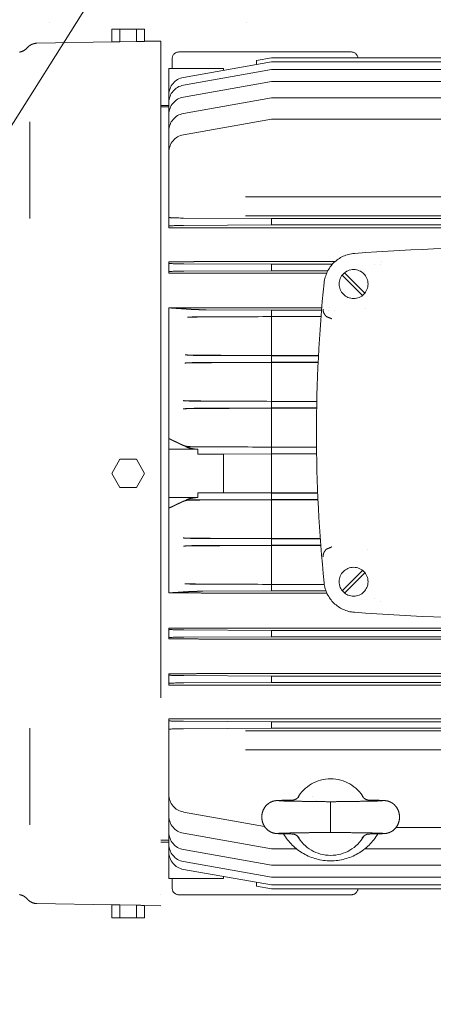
# Model space of a CAD drawing. Header units: millimetres. Extents: x -25606 to 96684, y -22894 to 47132.
# Tile 65 of 89: x 8845 to 9034, y 7579 to 8029. Entities that reach past the tile are written whole.
import ezdxf

# ---------------------------------------------------------------- set-up
doc = ezdxf.new("R2010")
doc.units = ezdxf.units.MM
doc.header["$LTSCALE"] = 50
doc.linetypes.add('A_CARA_16', pattern=[11.4, 6, -1.8, 0, -1.8, 0, -1.8])
doc.layers.add('CA_POHHRA18', color=8, linetype='Continuous', lineweight=18)
doc.layers.add('CA_TG', color=9, linetype='A_CARA_16', lineweight=13)

# ---------------------------------------------------------------- blocks, each defined once
blk = doc.blocks.new('tg')
h = blk.add_hatch()
h.set_pattern_fill('ANSI31', color=252, scale=254, angle=345, style=0)
h.set_pattern_definition([(30, (1065.013, 4011), (-15.87501, 27.4963), [])])
edge = h.paths.add_edge_path()
edge.add_spline(control_points=[(5561.44, 7111.52), (5560.77, 7111.63), (5560.1, 7111.75), (5559.44, 7111.88)], knot_values=[13.825662, 13.825662, 13.825662, 13.825662, 14.000098, 14.000098, 14.000098, 14.000098], degree=3, periodic=0)
edge.add_line((5559.44, 7111.88), (5559.44, 7111.88))
edge.add_line((5559.44, 7111.88), (5559.44, 7148.08))
edge.add_line((5559.44, 7148.08), (5561.44, 7148.08))
edge.add_line((5561.44, 7148.08), (5561.44, 7111.52))
edge.add_line((5561.44, 7111.52), (5561.44, 7111.52))
edge = h.paths.add_edge_path()
edge.add_line((4448.44, 6141.46), (4448.44, 6226.45))
edge.add_spline(control_points=[(4448.44, 6226.45), (4449.11, 6226.22), (4449.78, 6225.97), (4450.44, 6225.72)], knot_values=[10.864235, 10.864235, 10.864235, 10.864235, 11.074814, 11.074814, 11.074814, 11.074814], degree=3, periodic=0)
edge.add_line((4450.44, 6225.72), (4450.44, 6225.72))
edge.add_line((4450.44, 6225.72), (4450.44, 6142.04))
edge.add_spline(control_points=[(4450.44, 6142.04), (4450.27, 6141.99), (4450.09, 6141.94), (4449.43, 6141.74), (4448.94, 6141.6), (4448.44, 6141.46)], knot_values=[22.713594, 22.713594, 22.713594, 22.713594, 22.768373, 22.768373, 22.922016, 22.922016, 22.922016, 22.922016], degree=3, periodic=0)
edge = h.paths.add_edge_path()
edge.add_ellipse((5557.44, 6158.55), major_axis=(-3, 4), ratio=1, start_angle=270, end_angle=299.5519)
edge.add_line((5559.44, 6163.13), (5559.44, 6212.82))
edge.add_line((5559.44, 6212.82), (5559.44, 6212.82))
edge.add_spline(control_points=[(5559.44, 6212.82), (5559.83, 6212.95), (5560.22, 6213.08), (5560.89, 6213.27), (5561.16, 6213.35), (5561.44, 6213.43)], knot_values=[5.579232, 5.579232, 5.579232, 5.579232, 5.705995, 5.705995, 5.795124, 5.795124, 5.795124, 5.795124], degree=3, periodic=0)
edge.add_line((5561.44, 6213.43), (5561.44, 6161.55))
at = {"color": 252}
for p, q in [((5256.44, 7054.5), (4722.44, 7054.5)), ((4804.76, 7051.75), (4804.76, 7045.86)), ((4819.77, 7051.75), (4804.76, 7051.75)), ((4808.51, 7051.75), (4808.51, 7045.84)), ((4816.01, 7051.75), (4816.01, 7045.97)), ((4819.77, 7051.75), (4819.77, 7046.12)), ((4770.54, 7045.26), (4804.76, 7045.86)), ((4816.01, 7045.97), (4808.51, 7045.84)), ((4819.77, 7046.12), (4827.26, 7046.25)), ((4827.26, 7046.25), (4827.26, 6651.25)), ((4835.41, 7041.25), (4914.41, 7041.25)), ((4832.41, 7038.25), (4832.41, 7033.75)), ((4877.91, 7036.76), (4837.52, 7029.64)), ((4877.91, 7038.53), (4870.91, 7037.3)), ((4870.91, 7035.53), (4870.91, 7037.3)), ((5118.91, 7038.53), (4877.91, 7038.53)), ((5118.91, 7036.76), (4877.91, 7036.76)), ((4830.91, 7033.75), (4830.91, 6960.94)), ((4855.91, 7033.75), (4830.91, 7033.75)), ((4877.91, 7033.19), (4837.52, 7026.07)), ((4855.91, 7033.75), (4855.91, 7032.89)), ((5118.91, 7033.19), (4877.91, 7033.19)), ((4877.91, 7027.74), (4837.52, 7020.62)), ((5118.91, 7027.74), (4877.91, 7027.74)), ((4877.91, 7020.26), (4837.52, 7013.14)), ((5076.28, 7020.26), (4877.91, 7020.26)), ((4827.26, 7016.75), (4830.91, 7016.75)), ((4830.91, 7016.25), (4827.26, 7016.25)), ((4767.26, 7009.27), (4767.26, 6965.19)), ((4877.91, 7010.57), (4837.52, 7003.44)), ((5062.04, 7010.57), (4877.91, 7010.57)), ((5165.91, 6975.06), (4830.91, 6975.06)), ((5165.91, 6966.39), (4830.91, 6966.39)), ((4837.52, 6965.4), (4877.91, 6965.15)), ((5118.91, 6965.15), (4877.91, 6965.15)), ((4877.91, 6965.15), (4877.91, 6962.25)), ((4830.91, 6960.94), (4841.6, 6960.94)), ((4877.91, 6962.25), (4837.52, 6962)), ((5148.3, 6960.88), (4848.52, 6960.88)), ((5118.91, 6962.25), (4877.91, 6962.25)), ((4841.6, 6945.46), (4830.91, 6945.46)), ((4830.91, 6945.46), (4830.91, 6940.26)), ((4906.96, 6945.53), (4848.52, 6945.53)), ((4928.17, 6945.53), (4928.17, 6945.53)), ((4837.8, 6944.45), (4877.91, 6944.25)), ((4877.91, 6941.35), (4837.8, 6941.15)), ((4905.67, 6944.25), (4877.91, 6944.25)), ((4877.91, 6944.25), (4877.91, 6941.35)), ((4903.63, 6941.35), (4877.91, 6941.35)), ((4920.58, 6931.14), (4911.3, 6940.42)), ((4925.01, 6944.25), (4925.01, 6944.25)), ((4927.56, 6944.25), (4927.56, 6944.25)), ((4830.91, 6940.26), (4841.6, 6940.26)), ((4903.08, 6940.2), (4848.52, 6940.2)), ((4910.24, 6939.36), (4919.52, 6930.08)), ((4830.91, 6924.38), (4830.91, 6794.14)), ((4841.6, 6924.38), (4830.91, 6924.38)), ((4847.88, 6923.5), (4877.91, 6923.35)), ((4900.86, 6924.44), (4848.52, 6924.44)), ((4900.76, 6923.35), (4877.91, 6923.35)), ((4877.91, 6923.35), (4877.91, 6920.45)), ((4903.95, 6923.35), (4903.95, 6923.35)), ((4904.46, 6924.44), (4904.46, 6924.44)), ((4906.56, 6923.35), (4906.56, 6923.35)), ((4920.75, 6924.28), (4920.75, 6924.28)), ((4877.91, 6920.45), (4847.08, 6920.3)), ((4900.53, 6920.45), (4877.91, 6920.45)), ((4900.52, 6920.37), (4877.91, 6920.37)), ((4877.91, 6902.56), (4877.91, 6920.37)), ((4846.44, 6902.6), (4877.91, 6902.45)), ((4877.91, 6902.56), (4899.34, 6902.56)), ((4899.34, 6902.45), (4877.91, 6902.45)), ((4877.91, 6902.45), (4877.91, 6899.55)), ((4877.91, 6899.55), (4845.86, 6899.39)), ((4899.19, 6899.55), (4877.91, 6899.55)), ((4899.19, 6899.46), (4877.91, 6899.46)), ((4877.91, 6881.66), (4877.91, 6899.46)), ((4877.91, 6878.65), (4845.09, 6878.49)), ((4845.44, 6881.71), (4877.91, 6881.55)), ((4877.91, 6881.66), (4898.57, 6881.66)), ((4898.56, 6881.55), (4877.91, 6881.55)), ((4877.91, 6881.55), (4877.91, 6878.65)), ((4898.51, 6878.65), (4877.91, 6878.65)), ((4898.51, 6878.55), (4877.91, 6878.55)), ((4877.91, 6860.76), (4877.91, 6878.55)), ((4844.13, 6859.75), (4830.91, 6859.75)), ((4838.61, 6860.98), (4839.49, 6860.98)), ((4838.61, 6860.98), (4839.06, 6860.95)), ((4844.88, 6860.81), (4877.91, 6860.65)), ((4877.91, 6860.76), (4898.44, 6860.76)), ((4898.44, 6860.65), (4877.91, 6860.65)), ((4877.91, 6860.65), (4877.91, 6857.75)), ((4804.76, 6848.75), (4808.51, 6855.25)), ((4808.51, 6855.25), (4816.01, 6855.25)), ((4816.01, 6855.25), (4819.77, 6848.75)), ((4855.91, 6857.58), (4844.1, 6857.58)), ((4877.91, 6857.75), (4844.76, 6857.59)), ((4855.91, 6857.54), (4877.91, 6857.65)), ((4855.91, 6857.58), (4855.91, 6839.92)), ((4898.48, 6857.75), (4877.91, 6857.75)), ((4898.48, 6857.65), (4877.91, 6857.65)), ((4877.91, 6839.85), (4877.91, 6857.65)), ((4808.51, 6842.25), (4804.76, 6848.75)), ((4819.77, 6848.75), (4816.01, 6842.25)), ((4816.01, 6842.25), (4808.51, 6842.25)), ((4844.13, 6837.75), (4830.91, 6837.75)), ((4844.1, 6839.92), (4855.91, 6839.92)), ((4844.76, 6839.91), (4877.91, 6839.75)), ((4877.91, 6836.85), (4844.88, 6836.69)), ((4877.91, 6839.85), (4855.91, 6839.96)), ((4877.91, 6839.85), (4898.97, 6839.85)), ((4898.98, 6839.75), (4877.91, 6839.75)), ((4877.91, 6839.75), (4877.91, 6836.85)), ((4899.1, 6836.85), (4877.91, 6836.85)), ((4839.06, 6836.55), (4838.61, 6836.52)), ((4838.61, 6836.52), (4839.49, 6836.52)), ((4899.11, 6836.74), (4877.91, 6836.74)), ((4877.91, 6818.95), (4877.91, 6836.74)), ((4845.09, 6819.01), (4877.91, 6818.85)), ((4877.91, 6818.95), (4900.15, 6818.95)), ((4900.16, 6818.85), (4877.91, 6818.85)), ((4877.91, 6818.85), (4877.91, 6815.95)), ((4877.91, 6815.95), (4845.44, 6815.79)), ((4900.38, 6815.95), (4877.91, 6815.95)), ((4900.39, 6815.84), (4877.91, 6815.84)), ((4877.91, 6798.04), (4877.91, 6815.84)), ((4919.52, 6804.42), (4910.24, 6795.14)), ((4911.3, 6794.08), (4920.58, 6803.36)), ((4845.86, 6798.11), (4877.91, 6797.95)), ((4877.91, 6798.04), (4902.01, 6798.04)), ((4902.02, 6797.95), (4877.91, 6797.95)), ((4877.91, 6797.95), (4877.91, 6795.05)), ((4830.91, 6794.14), (4841.6, 6794.14)), ((4877.91, 6795.05), (4846.44, 6794.9)), ((4903.17, 6794.08), (4848.52, 6794.08)), ((4902.78, 6795.05), (4877.91, 6795.05)), ((4924.85, 6791.72), (4924.85, 6791.72)), ((4927.56, 6790.24), (4927.56, 6790.24)), ((4841.6, 6778), (4830.91, 6778)), ((4830.91, 6778), (4830.91, 6777.52)), ((4830.91, 6773.68), (4830.91, 6777.52)), ((4837.8, 6777.25), (4877.91, 6777.05)), ((4877.91, 6774.15), (4837.8, 6773.95)), ((5148.3, 6778.05), (4848.52, 6778.05)), ((5118.91, 6777.05), (4877.91, 6777.05)), ((4877.91, 6777.05), (4877.91, 6774.15)), ((5118.91, 6774.15), (4877.91, 6774.15)), ((4830.91, 6773.68), (4830.91, 6773.12)), ((4830.91, 6773.12), (4841.6, 6773.12)), ((5148.3, 6773.06), (4848.52, 6773.06)), ((4841.6, 6757.24), (4830.91, 6757.24)), ((4830.91, 6757.24), (4830.91, 6752.04)), ((4837.8, 6756.35), (4877.91, 6756.15)), ((5148.3, 6757.3), (4848.52, 6757.3)), ((5118.91, 6756.15), (4877.91, 6756.15)), ((4877.91, 6756.15), (4877.91, 6753.25)), ((4830.91, 6752.04), (4841.6, 6752.04)), ((4877.91, 6753.25), (4837.8, 6753.05)), ((5148.3, 6751.97), (4848.52, 6751.97)), ((5118.91, 6753.25), (4877.91, 6753.25)), ((4841.6, 6736.56), (4830.91, 6736.56)), ((4830.91, 6731.83), (4830.91, 6736.56)), ((4837.52, 6735.5), (4877.91, 6735.25)), ((5148.3, 6736.62), (4848.52, 6736.62)), ((5118.91, 6735.25), (4877.91, 6735.25)), ((4877.91, 6735.25), (4877.91, 6732.35)), ((4767.26, 6732.31), (4767.26, 6688.23)), ((4830.91, 6731.83), (4830.91, 6731.11)), ((4830.91, 6731.11), (4830.91, 6663.75)), ((5165.91, 6731.11), (4830.91, 6731.11)), ((4877.91, 6732.35), (4837.52, 6732.1)), ((5118.91, 6732.35), (4877.91, 6732.35)), ((5165.91, 6722.44), (4830.91, 6722.44)), ((4896.43, 6701.01), (4896.43, 6701.01)), ((4898.41, 6699.37), (4898.41, 6699.37)), ((4904.91, 6684.75), (4904.91, 6698.75)), ((4837.52, 6694.06), (4874.64, 6687.51)), ((4837.52, 6684.36), (4877.91, 6677.24)), ((5118.91, 6686.93), (4934.78, 6686.93)), ((4830.91, 6681.25), (4827.26, 6681.25)), ((4830.91, 6680.25), (4827.26, 6680.25)), ((4837.52, 6676.88), (4877.91, 6669.76)), ((4889.28, 6677.24), (4877.91, 6677.24)), ((5118.91, 6677.24), (4920.54, 6677.24)), ((4837.52, 6671.43), (4877.91, 6664.31)), ((4837.52, 6667.86), (4877.91, 6660.74)), ((5118.71, 6669.76), (4877.91, 6669.76)), ((4855.91, 6663.75), (4830.91, 6663.75)), ((4832.41, 6663.75), (4832.41, 6659.25)), ((4855.91, 6664.61), (4855.91, 6663.75)), ((4870.91, 6660.2), (4870.91, 6661.97)), ((5109.67, 6664.31), (4877.91, 6664.31)), ((4870.91, 6660.2), (4877.91, 6658.97)), ((5103.79, 6660.74), (4877.91, 6660.74)), ((5100.89, 6658.97), (4877.91, 6658.97)), ((4835.41, 6656.25), (4914.41, 6656.25)), ((4770.54, 6652.24), (4804.76, 6651.64)), ((4804.76, 6645.75), (4804.76, 6651.64)), ((4808.51, 6651.66), (4816.01, 6651.53)), ((4808.51, 6645.75), (4808.51, 6651.66)), ((4816.01, 6645.75), (4816.01, 6651.53)), ((4819.77, 6645.75), (4819.77, 6651.38)), ((4819.77, 6651.38), (4827.26, 6651.25)), ((4804.76, 6645.75), (4819.77, 6645.75))]:
    blk.add_line(p, q, dxfattribs=at)
for centre in [(4915.41, 6935.25), (4915.41, 6799.25)]:
    blk.add_circle(centre, 6.6, dxfattribs=at)
for centre, radius, start, end in [((4835.41, 7038.25), 3, 90, 180), ((4914.41, 7038.25), 3, 5.3588, 90), ((4838.91, 7021.76), 8, 100, 180), ((4838.91, 7018.19), 8, 100, 180), ((4838.91, 7012.74), 8, 100, 180), ((4838.91, 7005.26), 8, 100, 180), ((4838.91, 6995.56), 8, 100, 180), ((4998.41, 5827.25), 1125, 85.78603, 94.21145), ((4916.85, 6934.25), 15, 94.214, 174.129), ((5568.41, 6867.25), 670, 174.12901, 185.87324), ((5454.93, 6850.32), 610.88, 179.11543, 179.31855), ((5454.93, 6847.18), 610.88, 180.68145, 180.88457), ((4916.85, 6800.25), 15, 185.871, 265.786), ((4998.41, 7907.25), 1125, 265.78603, 274.21397), ((4838.91, 6701.94), 8, 180, 260), ((4838.91, 6692.24), 8, 180, 260), ((4838.91, 6684.76), 8, 180, 260), ((4904.91, 6696.75), 25, 210.4214, 329.5786), ((4904.91, 6691.75), 17.5, 209.6828, 330.3172), ((4838.91, 6679.31), 8, 180, 260), ((4838.91, 6675.74), 8, 180, 260), ((4835.41, 6659.25), 3, 180, 270), ((4914.41, 6659.25), 3, 270, 354.6412)]:
    blk.add_arc(centre, radius, start, end, dxfattribs=at)
for centre, major_axis, ratio, start_param, end_param in [((4806.21, 6713.01), (0, 332.86), 0.5, 6.269363, 6.291913), ((4821.22, 6712.99), (0, 333.14), 0.5, 0.008727, 0.031261), ((4838.91, 6965.67), (-8, 0), 0.034921, 0, 1.396263), ((4838.91, 6961.73), (-8, 0), 0.034921, 4.886922, 6.283185), ((3871.05, 6864.11), (2939.62, 0), 0.034899, 1.232294, 1.233854), ((3664.6, 7067.53), (-3690.71, 0), 0.034899, 1.895744, 1.896981), ((4838.91, 6944.72), (-8, 0), 0.034921, 0, 1.43117), ((4838.91, 6940.88), (-8, 0), 0.034921, 4.852015, 6.283185), ((2992.15, 6733.96), (6194.12, 0), 0.034899, 1.266638, 1.26737), ((2626.69, 7177.16), (-7574.33, 0), 0.034899, 1.867735, 1.868333), ((8067.63, 6859.35), (-3667.11, 0), 0.034899, 5.788094, 5.788923), ((8603.44, 6974.41), (4286.8, 0), 0.034899, 3.640131, 3.641118), ((11765.87, 6763.86), (-7938.58, 0), 0.034899, 5.772588, 5.773), ((13545.87, 7053.15), (9994.62, 0), 0.034899, 3.654545, 3.654951), ((13545.87, 6644.35), (-9994.62, 0), 0.034899, 5.769827, 5.770233), ((4913.24, 6848.75), (0, 249.86), 0.034887, 4.572659, 4.572664), ((11765.87, 6933.64), (7938.58, 0), 0.0349, 3.651778, 3.652189), ((4838.91, 6777.52), (-8, 0), 0.034921, 0, 1.43117), ((4838.91, 6773.68), (-8, 0), 0.034921, 4.852015, 6.283185), ((2626.69, 6520.34), (7574.33, 0), 0.034899, 1.27326, 1.273857), ((4838.91, 6756.62), (-8, 0), 0.034921, 6.283185, 7.714355), ((2992.15, 6963.54), (-6194.12, 0), 0.034899, 1.874222, 1.874954), ((4838.91, 6752.78), (-8, 0), 0.034921, 4.852015, 6.283185), ((3664.6, 6629.97), (3690.71, 0), 0.034899, 1.244611, 1.245849), ((4838.91, 6735.77), (-8, 0), 0.034921, 6.283185, 7.679449), ((3871.05, 6833.39), (-2939.62, 0), 0.034899, 1.907739, 1.909299), ((4838.91, 6731.83), (-8, 0), 0.034921, 4.886922, 6.283185), ((4904.91, 6691.73), (0, 17.5), 1, 5.232394, 7.333977), ((4806.21, 6984.49), (0, -332.86), 0.5, 6.274458, 6.297008), ((4821.22, 6984.51), (0, -333.14), 0.5, 6.251924, 6.274459)]:
    blk.add_ellipse(centre, major_axis=major_axis, ratio=ratio, start_param=start_param, end_param=end_param, dxfattribs=at)
for points, knots in [([(4766.11, 7043.19), (4766.53, 7043.67), (4767.04, 7044.1), (4768.16, 7044.76), (4768.78, 7045), (4769.79, 7045.21), (4770.17, 7045.25), (4770.54, 7045.26)], [0, 0, 0, 0, 0.1937602, 0.1937602, 0.3888515, 0.3888515, 0.50219, 0.50219, 0.50219, 0.50219]), ([(4762.62, 7041.2), (4763.25, 7041.32), (4763.88, 7041.54), (4765.02, 7042.16), (4765.54, 7042.57), (4766.03, 7043.09), (4766.07, 7043.14), (4766.11, 7043.19)], [0, 0, 0, 0, 0.1939969, 0.1939969, 0.3890937, 0.3890937, 0.4078842, 0.4078842, 0.4078842, 0.4078842]), ([(4842.9, 6960.94), (4842.76, 6960.94), (4842.63, 6960.94), (4842.19, 6960.94), (4841.88, 6960.94), (4841.6, 6960.94)], [-0.123782, -0.123782, -0.123782, -0.123782, -0.0845777, -0.0845777, 0, 0, 0, 0]), ([(4847.22, 6960.88), (4847.35, 6960.88), (4847.49, 6960.88), (4847.93, 6960.88), (4848.23, 6960.88), (4848.52, 6960.88)], [-1.8251133, -1.8251133, -1.8251133, -1.8251133, -1.7860754, -1.7860754, -1.7012917, -1.7012917, -1.7012917, -1.7012917]), ([(4841.6, 6945.46), (4841.89, 6945.46), (4842.2, 6945.46), (4842.64, 6945.47), (4842.77, 6945.47), (4842.9, 6945.47)], [-3.3898121, -3.3898121, -3.3898121, -3.3898121, -3.3040849, -3.3040849, -3.266238, -3.266238, -3.266238, -3.266238]), ([(4848.52, 6945.53), (4848.23, 6945.53), (4847.92, 6945.53), (4847.48, 6945.52), (4847.35, 6945.52), (4847.22, 6945.52)], [-1.665254, -1.665254, -1.665254, -1.665254, -1.5793587, -1.5793587, -1.5416492, -1.5416492, -1.5416492, -1.5416492]), ([(4842.9, 6940.25), (4842.78, 6940.26), (4842.65, 6940.26), (4842.22, 6940.26), (4841.9, 6940.26), (4841.6, 6940.26)], [-0.1232282, -0.1232282, -0.1232282, -0.1232282, -0.087899, -0.087899, 0, 0, 0, 0]), ([(4847.22, 6940.21), (4847.34, 6940.21), (4847.47, 6940.2), (4847.9, 6940.2), (4848.22, 6940.2), (4848.52, 6940.2)], [-1.7246195, -1.7246195, -1.7246195, -1.7246195, -1.6893775, -1.6893775, -1.6013739, -1.6013739, -1.6013739, -1.6013739]), ([(4841.6, 6924.38), (4841.9, 6924.38), (4842.22, 6924.38), (4842.66, 6924.38), (4842.78, 6924.39), (4842.9, 6924.39)], [-3.1921128, -3.1921128, -3.1921128, -3.1921128, -3.1035296, -3.1035296, -3.0689821, -3.0689821, -3.0689821, -3.0689821]), ([(4841.7, 6923.65), (4842, 6923.63), (4842.38, 6923.61), (4843.24, 6923.57), (4843.73, 6923.56), (4844.8, 6923.53), (4845.39, 6923.52), (4846.6, 6923.5), (4847.24, 6923.5), (4847.88, 6923.5)], [0, 0, 0, 0, 0.1965882, 0.1965882, 0.391157, 0.391157, 0.5872334, 0.5872334, 0.7821684, 0.7821684, 0.7821684, 0.7821684]), ([(4848.52, 6924.44), (4848.22, 6924.44), (4847.9, 6924.44), (4847.46, 6924.44), (4847.34, 6924.43), (4847.22, 6924.43)], [-1.5823262, -1.5823262, -1.5823262, -1.5823262, -1.4936562, -1.4936562, -1.4591815, -1.4591815, -1.4591815, -1.4591815]), ([(4902.78, 6920.51), (4902.72, 6920.6), (4902.66, 6920.68), (4902.61, 6920.75), (4902.46, 6920.94), (4902.33, 6921.13), (4902.21, 6921.3), (4902.18, 6921.34), (4902.16, 6921.38), (4902.13, 6921.42), (4901.99, 6921.63), (4901.87, 6921.84), (4901.77, 6922.05), (4901.77, 6922.06), (4901.77, 6922.06), (4901.77, 6922.06), (4901.67, 6922.29), (4901.59, 6922.53), (4901.55, 6922.78), (4901.54, 6922.8), (4901.54, 6922.83), (4901.53, 6922.86), (4901.51, 6923), (4901.5, 6923.15), (4901.49, 6923.31), (4901.49, 6923.39), (4901.48, 6923.47), (4901.48, 6923.56), (4901.48, 6923.64), (4901.49, 6923.73), (4901.49, 6923.81)], [0.00000001, 0.00000001, 0.00000001, 0.00000001, 0.000351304, 0.000351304, 0.000351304, 0.001204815, 0.001204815, 0.001204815, 0.001397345, 0.001397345, 0.001397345, 0.002409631, 0.002409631, 0.002409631, 0.002428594, 0.002428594, 0.002428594, 0.003507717, 0.003507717, 0.003507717, 0.003614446, 0.003614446, 0.003614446, 0.004216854, 0.004216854, 0.004216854, 0.004518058, 0.004518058, 0.004518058, 0.004819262, 0.004819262, 0.004819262, 0.004819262]), ([(4839.41, 6920.06), (4839.7, 6920.08), (4840.05, 6920.09), (4840.86, 6920.13), (4841.32, 6920.14), (4842.31, 6920.16), (4842.85, 6920.17), (4843.99, 6920.19), (4844.58, 6920.2), (4845.19, 6920.2)], [-0.7329771, -0.7329771, -0.7329771, -0.7329771, -0.5494067, -0.5494067, -0.3669189, -0.3669189, -0.183337, -0.183337, 0, 0, 0, 0]), ([(4847.08, 6920.3), (4846.44, 6920.3), (4845.8, 6920.29), (4844.58, 6920.27), (4844, 6920.26), (4842.92, 6920.24), (4842.43, 6920.22), (4841.55, 6920.19), (4841.17, 6920.17), (4840.85, 6920.15)], [0, 0, 0, 0, 0.1958402, 0.1958402, 0.3920244, 0.3920244, 0.5877218, 0.5877218, 0.7850727, 0.7850727, 0.7850727, 0.7850727]), ([(4902.96, 6920.37), (4902.93, 6920.38), (4902.89, 6920.4), (4902.83, 6920.45), (4902.81, 6920.48), (4902.78, 6920.51)], [-0.02909476, -0.02909476, -0.02909476, -0.02909476, -0.01448161, -0.01448161, -0.00000068, -0.00000068, -0.00000068, -0.00000068]), ([(4902.96, 6920.37), (4903.32, 6920.23), (4903.72, 6920.07), (4904.63, 6919.7), (4905.05, 6919.52), (4905.37, 6919.37), (4905.42, 6919.35), (4905.45, 6919.34)], [-0.1784806, -0.1784806, -0.1784806, -0.1784806, -0.0955167, -0.0955167, 0, 0, 0.0114312, 0.0114312, 0.0114312, 0.0114312]), ([(4844.19, 6902.73), (4843.59, 6902.74), (4843, 6902.74), (4841.86, 6902.76), (4841.32, 6902.77), (4840.32, 6902.79), (4839.87, 6902.81), (4839.06, 6902.84), (4838.7, 6902.86), (4838.41, 6902.88)], [-0.7332912, -0.7332912, -0.7332912, -0.7332912, -0.5502006, -0.5502006, -0.3667556, -0.3667556, -0.1839197, -0.1839197, 0, 0, 0, 0]), ([(4840.44, 6902.75), (4840.74, 6902.73), (4841.11, 6902.71), (4841.95, 6902.68), (4842.43, 6902.66), (4843.47, 6902.64), (4844.03, 6902.63), (4845.21, 6902.61), (4845.82, 6902.61), (4846.44, 6902.6)], [0, 0, 0, 0, 0.1894227, 0.1894227, 0.3775032, 0.3775032, 0.5668184, 0.5668184, 0.7552472, 0.7552472, 0.7552472, 0.7552472]), ([(4838.23, 6899.15), (4838.53, 6899.17), (4838.88, 6899.19), (4839.7, 6899.22), (4840.16, 6899.23), (4841.16, 6899.26), (4841.7, 6899.27), (4842.83, 6899.28), (4843.43, 6899.29), (4844.03, 6899.29)], [-0.7290904, -0.7290904, -0.7290904, -0.7290904, -0.546765, -0.546765, -0.3648942, -0.3648942, -0.1824053, -0.1824053, 0, 0, 0, 0]), ([(4845.86, 6899.39), (4845.23, 6899.39), (4844.62, 6899.39), (4843.45, 6899.37), (4842.88, 6899.36), (4841.84, 6899.33), (4841.36, 6899.32), (4840.51, 6899.29), (4840.13, 6899.27), (4839.83, 6899.25)], [0, 0, 0, 0, 0.1888722, 0.1888722, 0.3778871, 0.3778871, 0.5667097, 0.5667097, 0.7565739, 0.7565739, 0.7565739, 0.7565739]), ([(4843.37, 6881.83), (4842.77, 6881.83), (4842.18, 6881.84), (4841.05, 6881.86), (4840.51, 6881.87), (4839.51, 6881.89), (4839.05, 6881.9), (4838.23, 6881.93), (4837.87, 6881.95), (4837.57, 6881.97)], [-0.7291341, -0.7291341, -0.7291341, -0.7291341, -0.5470416, -0.5470416, -0.3647895, -0.3647895, -0.1826291, -0.1826291, 0, 0, 0, 0]), ([(4839.56, 6881.85), (4839.86, 6881.83), (4840.23, 6881.81), (4841.06, 6881.78), (4841.52, 6881.77), (4842.54, 6881.74), (4843.09, 6881.73), (4844.24, 6881.72), (4844.83, 6881.71), (4845.44, 6881.71)], [0, 0, 0, 0, 0.1844055, 0.1844055, 0.3681574, 0.3681574, 0.5527415, 0.5527415, 0.7367788, 0.7367788, 0.7367788, 0.7367788]), ([(4837.46, 6878.25), (4837.76, 6878.26), (4838.12, 6878.28), (4838.95, 6878.31), (4839.41, 6878.33), (4840.41, 6878.35), (4840.95, 6878.36), (4842.08, 6878.37), (4842.67, 6878.38), (4843.27, 6878.38)], [-0.7268512, -0.7268512, -0.7268512, -0.7268512, -0.5452411, -0.5452411, -0.3637354, -0.3637354, -0.1818651, -0.1818651, 0, 0, 0, 0]), ([(4839.19, 6878.35), (4839.03, 6878.34), (4838.88, 6878.33), (4838.72, 6878.32), (4838.3, 6878.3), (4837.88, 6878.27), (4837.46, 6878.25)], [0.009479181, 0.009479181, 0.009479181, 0.009479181, 0.010428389, 0.010428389, 0.010428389, 0.01295912, 0.01295912, 0.01295912, 0.01295912]), ([(4845.09, 6878.49), (4844.48, 6878.49), (4843.88, 6878.48), (4842.73, 6878.47), (4842.19, 6878.46), (4841.17, 6878.43), (4840.7, 6878.42), (4839.86, 6878.39), (4839.5, 6878.37), (4839.19, 6878.35)], [0, 0, 0, 0, 0.1841635, 0.1841635, 0.3682725, 0.3682725, 0.5525163, 0.5525163, 0.7372004, 0.7372004, 0.7372004, 0.7372004]), ([(4839.49, 6860.98), (4839.01, 6861.07), (4838.56, 6861.17), (4837.77, 6861.41), (4837.43, 6861.54), (4837.14, 6861.67)], [-0.3616837, -0.3616837, -0.3616837, -0.3616837, -0.1804413, -0.1804413, 0, 0, 0, 0]), ([(4844.13, 6859.75), (4843.59, 6859.78), (4843.07, 6859.83), (4842.08, 6859.96), (4841.61, 6860.03), (4840.74, 6860.21), (4840.34, 6860.31), (4839.62, 6860.53), (4839.32, 6860.64), (4839.05, 6860.77)], [-0.6640506, -0.6640506, -0.6640506, -0.6640506, -0.4959185, -0.4959185, -0.3311877, -0.3311877, -0.1637171, -0.1637171, 0, 0, 0, 0]), ([(4839.06, 6860.95), (4839.36, 6860.93), (4839.72, 6860.91), (4840.55, 6860.88), (4841.01, 6860.87), (4842.02, 6860.84), (4842.56, 6860.83), (4843.69, 6860.82), (4844.28, 6860.81), (4844.88, 6860.81)], [0, 0, 0, 0, 0.1817462, 0.1817462, 0.3634037, 0.3634037, 0.5454827, 0.5454827, 0.727387, 0.727387, 0.727387, 0.727387]), ([(4842.94, 6860.93), (4842.33, 6860.93), (4841.72, 6860.94), (4840.56, 6860.95), (4840.01, 6860.96), (4839.49, 6860.98)], [-0.3748221, -0.3748221, -0.3748221, -0.3748221, -0.1875868, -0.1875868, -0.0000016, -0.0000016, -0.0000016, -0.0000016]), ([(4844.76, 6857.59), (4844.65, 6857.59), (4844.54, 6857.59), (4844.32, 6857.59), (4844.21, 6857.59), (4844.1, 6857.58)], [0, 0, 0, 0, 0.03362879, 0.03362879, 0.06725526, 0.06725526, 0.06725526, 0.06725526]), ([(4839.05, 6836.73), (4839.31, 6836.86), (4839.62, 6836.97), (4840.33, 6837.19), (4840.74, 6837.29), (4841.61, 6837.47), (4842.07, 6837.54), (4843.07, 6837.67), (4843.59, 6837.72), (4844.13, 6837.75)], [-0.6581956, -0.6581956, -0.6581956, -0.6581956, -0.4961372, -0.4961372, -0.3303652, -0.3303652, -0.1668742, -0.1668742, -0.0000031, -0.0000031, -0.0000031, -0.0000031]), ([(4844.1, 6839.92), (4844.21, 6839.91), (4844.32, 6839.91), (4844.54, 6839.91), (4844.65, 6839.91), (4844.76, 6839.91)], [0.00000726, 0.00000726, 0.00000726, 0.00000726, 0.03363373, 0.03363373, 0.06726253, 0.06726253, 0.06726253, 0.06726253]), ([(4837.14, 6835.83), (4837.43, 6835.96), (4837.77, 6836.09), (4838.56, 6836.33), (4839.01, 6836.43), (4839.49, 6836.52)], [-0.3611059, -0.3611059, -0.3611059, -0.3611059, -0.1809572, -0.1809572, -0.0000009, -0.0000009, -0.0000009, -0.0000009]), ([(4844.88, 6836.69), (4844.28, 6836.69), (4843.69, 6836.68), (4842.56, 6836.67), (4842.02, 6836.66), (4841.02, 6836.63), (4840.55, 6836.62), (4839.73, 6836.59), (4839.36, 6836.57), (4839.06, 6836.55)], [0, 0, 0, 0, 0.181613, 0.181613, 0.3634133, 0.3634133, 0.5453786, 0.5453786, 0.7274436, 0.7274436, 0.7274436, 0.7274436]), ([(4839.49, 6836.52), (4840.01, 6836.54), (4840.56, 6836.55), (4841.72, 6836.56), (4842.32, 6836.57), (4842.94, 6836.57)], [-0.373711, -0.373711, -0.373711, -0.373711, -0.1875561, -0.1875561, 0, 0, 0, 0]), ([(4837.46, 6819.25), (4837.88, 6819.23), (4838.3, 6819.2), (4838.72, 6819.18), (4838.88, 6819.17), (4839.03, 6819.16), (4839.19, 6819.15)], [-0.00253073, -0.00253073, -0.00253073, -0.00253073, 0, 0, 0, 0.000949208, 0.000949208, 0.000949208, 0.000949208]), ([(4843.27, 6819.12), (4842.67, 6819.12), (4842.08, 6819.13), (4840.95, 6819.14), (4840.41, 6819.15), (4839.41, 6819.17), (4838.95, 6819.19), (4838.12, 6819.22), (4837.76, 6819.24), (4837.46, 6819.25)], [-0.7269284, -0.7269284, -0.7269284, -0.7269284, -0.5453453, -0.5453453, -0.3637488, -0.3637488, -0.1819321, -0.1819321, 0, 0, 0, 0]), ([(4839.19, 6819.15), (4839.5, 6819.13), (4839.86, 6819.11), (4840.7, 6819.08), (4841.17, 6819.07), (4842.18, 6819.04), (4842.73, 6819.03), (4843.88, 6819.02), (4844.48, 6819.01), (4845.09, 6819.01)], [0, 0, 0, 0, 0.1843384, 0.1843384, 0.3682504, 0.3682504, 0.5526226, 0.5526226, 0.7370587, 0.7370587, 0.7370587, 0.7370587]), ([(4837.57, 6815.53), (4837.87, 6815.55), (4838.22, 6815.56), (4839.04, 6815.6), (4839.5, 6815.61), (4840.5, 6815.63), (4841.04, 6815.64), (4842.18, 6815.66), (4842.77, 6815.67), (4843.37, 6815.67)], [-0.7287432, -0.7287432, -0.7287432, -0.7287432, -0.54651, -0.54651, -0.3647353, -0.3647353, -0.1822935, -0.1822935, 0, 0, 0, 0]), ([(4845.44, 6815.79), (4844.83, 6815.79), (4844.24, 6815.78), (4843.09, 6815.77), (4842.54, 6815.76), (4841.53, 6815.73), (4841.06, 6815.72), (4840.23, 6815.69), (4839.86, 6815.67), (4839.56, 6815.65)], [0, 0, 0, 0, 0.1838326, 0.1838326, 0.3682192, 0.3682192, 0.5523556, 0.5523556, 0.7371607, 0.7371607, 0.7371607, 0.7371607]), ([(4902.96, 6814.13), (4903.32, 6814.27), (4903.72, 6814.43), (4904.63, 6814.8), (4905.05, 6814.98), (4905.37, 6815.13), (4905.42, 6815.15), (4905.45, 6815.16)], [0.0000026, 0.0000026, 0.0000026, 0.0000026, 0.1482354, 0.1482354, 0.3189075, 0.3189075, 0.3393327, 0.3393327, 0.3393327, 0.3393327]), ([(4901.49, 6810.69), (4901.49, 6810.77), (4901.48, 6810.86), (4901.48, 6810.95), (4901.48, 6811.03), (4901.49, 6811.11), (4901.49, 6811.19), (4901.5, 6811.35), (4901.51, 6811.5), (4901.53, 6811.65), (4901.54, 6811.67), (4901.54, 6811.7), (4901.55, 6811.72), (4901.59, 6811.97), (4901.67, 6812.21), (4901.77, 6812.44), (4901.77, 6812.44), (4901.77, 6812.44), (4901.78, 6812.45), (4901.87, 6812.66), (4901.99, 6812.87), (4902.13, 6813.08), (4902.16, 6813.12), (4902.18, 6813.16), (4902.21, 6813.2), (4902.33, 6813.37), (4902.46, 6813.56), (4902.61, 6813.75), (4902.66, 6813.82), (4902.72, 6813.9), (4902.78, 6813.99)], [-0.000073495, -0.000073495, -0.000073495, -0.000073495, 0.000232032, 0.000232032, 0.000232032, 0.00053756, 0.00053756, 0.00053756, 0.001148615, 0.001148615, 0.001148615, 0.001256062, 0.001256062, 0.001256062, 0.002350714, 0.002350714, 0.002350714, 0.002370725, 0.002370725, 0.002370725, 0.003397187, 0.003397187, 0.003397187, 0.003592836, 0.003592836, 0.003592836, 0.004458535, 0.004458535, 0.004458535, 0.004814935, 0.004814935, 0.004814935, 0.004814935]), ([(4902.78, 6813.99), (4902.81, 6814.02), (4902.83, 6814.05), (4902.89, 6814.1), (4902.93, 6814.12), (4902.96, 6814.13)], [-0.02910724, -0.02910724, -0.02910724, -0.02910724, -0.01461132, -0.01461132, -0.00000005, -0.00000005, -0.00000005, -0.00000005]), ([(4844.03, 6798.21), (4843.43, 6798.21), (4842.84, 6798.22), (4841.7, 6798.23), (4841.16, 6798.24), (4840.16, 6798.27), (4839.7, 6798.28), (4838.89, 6798.31), (4838.53, 6798.33), (4838.23, 6798.35)], [-0.7294368, -0.7294368, -0.7294368, -0.7294368, -0.5472385, -0.5472385, -0.3649487, -0.3649487, -0.1827067, -0.1827067, 0, 0, 0, 0]), ([(4839.83, 6798.25), (4840.13, 6798.23), (4840.51, 6798.21), (4841.36, 6798.18), (4841.84, 6798.17), (4842.88, 6798.14), (4843.44, 6798.13), (4844.62, 6798.11), (4845.23, 6798.11), (4845.86, 6798.11)], [0, 0, 0, 0, 0.1894131, 0.1894131, 0.3778009, 0.3778009, 0.5669736, 0.5669736, 0.7560118, 0.7560118, 0.7560118, 0.7560118]), ([(4846.44, 6794.9), (4845.82, 6794.89), (4845.21, 6794.89), (4844.03, 6794.87), (4843.47, 6794.86), (4842.43, 6794.84), (4841.96, 6794.82), (4841.11, 6794.79), (4840.74, 6794.77), (4840.44, 6794.75)], [0, 0, 0, 0, 0.1883764, 0.1883764, 0.3776455, 0.3776455, 0.5662395, 0.5662395, 0.7561933, 0.7561933, 0.7561933, 0.7561933]), ([(4842.9, 6794.13), (4842.78, 6794.13), (4842.67, 6794.14), (4842.23, 6794.14), (4841.9, 6794.14), (4841.6, 6794.14)], [-0.1228849, -0.1228849, -0.1228849, -0.1228849, -0.0904872, -0.0904872, 0, 0, 0, 0]), ([(4847.22, 6794.09), (4847.34, 6794.09), (4847.45, 6794.09), (4847.89, 6794.09), (4848.22, 6794.08), (4848.52, 6794.08)], [-1.6547703, -1.6547703, -1.6547703, -1.6547703, -1.6224079, -1.6224079, -1.5318791, -1.5318791, -1.5318791, -1.5318791]), ([(4841.6, 6778), (4841.9, 6778), (4842.23, 6778), (4842.67, 6778), (4842.78, 6778), (4842.9, 6778)], [-3.1004063, -3.1004063, -3.1004063, -3.1004063, -3.010334, -3.010334, -2.9774709, -2.9774709, -2.9774709, -2.9774709]), ([(4848.52, 6778.05), (4848.22, 6778.05), (4847.89, 6778.05), (4847.45, 6778.05), (4847.34, 6778.05), (4847.22, 6778.05)], [-1.5425601, -1.5425601, -1.5425601, -1.5425601, -1.4524369, -1.4524369, -1.419617, -1.419617, -1.419617, -1.419617]), ([(4842.9, 6773.11), (4842.78, 6773.11), (4842.66, 6773.12), (4842.22, 6773.12), (4841.9, 6773.12), (4841.6, 6773.12)], [3.0689821, 3.0689821, 3.0689821, 3.0689821, 3.1035296, 3.1035296, 3.1921128, 3.1921128, 3.1921128, 3.1921128]), ([(4847.22, 6773.07), (4847.34, 6773.07), (4847.46, 6773.06), (4847.9, 6773.06), (4848.22, 6773.06), (4848.52, 6773.06)], [-1.7054709, -1.7054709, -1.7054709, -1.7054709, -1.6709961, -1.6709961, -1.5823262, -1.5823262, -1.5823262, -1.5823262]), ([(4841.6, 6757.24), (4841.9, 6757.24), (4842.22, 6757.24), (4842.65, 6757.24), (4842.78, 6757.24), (4842.9, 6757.25)], [0, 0, 0, 0, 0.087899, 0.087899, 0.1232282, 0.1232282, 0.1232282, 0.1232282]), ([(4848.52, 6757.3), (4848.22, 6757.3), (4847.9, 6757.3), (4847.47, 6757.3), (4847.34, 6757.29), (4847.22, 6757.29)], [-1.6013739, -1.6013739, -1.6013739, -1.6013739, -1.5133703, -1.5133703, -1.4781283, -1.4781283, -1.4781283, -1.4781283]), ([(4842.9, 6752.03), (4842.77, 6752.03), (4842.64, 6752.03), (4842.2, 6752.04), (4841.89, 6752.04), (4841.6, 6752.04)], [-0.1235742, -0.1235742, -0.1235742, -0.1235742, -0.0857272, -0.0857272, 0, 0, 0, 0]), ([(4847.22, 6751.98), (4847.35, 6751.98), (4847.48, 6751.98), (4847.92, 6751.97), (4848.23, 6751.97), (4848.52, 6751.97)], [-1.7888588, -1.7888588, -1.7888588, -1.7888588, -1.7511493, -1.7511493, -1.665254, -1.665254, -1.665254, -1.665254]), ([(4841.6, 6736.56), (4841.88, 6736.56), (4842.19, 6736.56), (4842.63, 6736.56), (4842.76, 6736.56), (4842.9, 6736.56)], [-3.4787033, -3.4787033, -3.4787033, -3.4787033, -3.3941255, -3.3941255, -3.3549213, -3.3549213, -3.3549213, -3.3549213]), ([(4848.52, 6736.62), (4848.23, 6736.62), (4847.93, 6736.62), (4847.49, 6736.62), (4847.35, 6736.62), (4847.22, 6736.62)], [-1.7012917, -1.7012917, -1.7012917, -1.7012917, -1.6165079, -1.6165079, -1.5774701, -1.5774701, -1.5774701, -1.5774701]), ([(4887.43, 6684), (4885.51, 6684.04), (4883.89, 6684.07), (4881.47, 6684.15), (4880.81, 6684.16), (4879.84, 6684.26), (4879.71, 6684.27), (4879.4, 6684.32), (4879.19, 6684.35), (4878.71, 6684.46), (4878.46, 6684.54), (4877.96, 6684.72), (4877.7, 6684.82), (4877.06, 6685.15), (4876.67, 6685.39), (4875.8, 6686.06), (4875.34, 6686.53), (4874.5, 6687.65), (4874.14, 6688.33), (4873.61, 6689.8), (4873.45, 6690.62), (4873.38, 6692.27), (4873.48, 6693.13), (4873.95, 6694.75), (4874.32, 6695.54), (4875.26, 6696.9), (4875.85, 6697.5), (4876.8, 6698.19), (4877.12, 6698.38), (4877.72, 6698.68), (4878, 6698.8), (4878.47, 6698.97), (4878.66, 6699.02), (4879.06, 6699.12), (4879.25, 6699.16), (4879.55, 6699.21), (4879.67, 6699.22), (4879.94, 6699.26), (4880.08, 6699.27), (4880.61, 6699.31), (4881, 6699.33), (4882.13, 6699.38), (4882.94, 6699.4), (4884.9, 6699.45), (4886.09, 6699.47), (4887.43, 6699.5)], [0, 0, 0, 0, 0.802797, 0.802797, 1.594602, 1.594602, 1.694856, 1.694856, 1.800075, 1.800075, 1.88792, 1.88792, 1.973397, 1.973397, 2.110474, 2.110474, 2.30488, 2.30488, 2.531449, 2.531449, 2.774166, 2.774166, 3.027141, 3.027141, 3.281324, 3.281324, 3.526141, 3.526141, 3.637413, 3.637413, 3.733467, 3.733467, 3.800147, 3.800147, 3.887897, 3.887897, 3.967226, 3.967226, 4.10625, 4.10625, 4.522558, 4.522558, 5.056447, 5.056447, 5.615342, 5.615342, 5.615342, 5.615342]), ([(4881.25, 6699.18), (4881.25, 6699.18), (4881.63, 6699.15), (4882.69, 6699.11), (4883.43, 6699.09), (4885.56, 6699.04), (4887.12, 6699.01), (4890.79, 6698.95), (4892.97, 6698.91), (4897.68, 6698.85), (4900.3, 6698.81), (4903.57, 6698.77), (4904.24, 6698.76), (4904.91, 6698.75)], [5.909374, 5.909374, 5.909374, 5.909374, 6.379543, 6.379543, 6.883042, 6.883042, 7.582828, 7.582828, 8.334657, 8.334657, 9.120007, 9.120007, 9.320853, 9.320853, 9.320853, 9.320853]), ([(4887.43, 6699.5), (4887.55, 6699.5), (4887.72, 6699.51), (4888.16, 6699.6), (4888.43, 6699.68), (4889.05, 6699.96), (4889.41, 6700.17), (4890, 6700.66), (4890.25, 6700.9), (4890.47, 6701.17)], [0, 0, 0, 0, 0.1097706, 0.1097706, 0.2339776, 0.2339776, 0.3885385, 0.3885385, 0.5081844, 0.5081844, 0.5081844, 0.5081844]), ([(4904.91, 6698.75), (4906.99, 6698.78), (4909.1, 6698.8), (4912.81, 6698.85), (4914.45, 6698.88), (4918.35, 6698.93), (4920.52, 6698.97), (4924.16, 6699.04), (4925.69, 6699.07), (4927.31, 6699.12), (4927.74, 6699.14), (4928.34, 6699.16), (4928.55, 6699.18), (4928.57, 6699.18), (4928.57, 6699.18), (4928.57, 6699.18)], [0, 0, 0, 0, 0.626419, 0.626419, 1.148854, 1.148854, 1.934978, 1.934978, 2.706042, 2.706042, 3.069796, 3.069796, 3.397683, 3.397683, 3.414589, 3.414589, 3.414589, 3.414589]), ([(4919.35, 6701.17), (4919.73, 6700.71), (4920.18, 6700.33), (4921.07, 6699.8), (4921.52, 6699.63), (4922.09, 6699.52), (4922.27, 6699.5), (4922.4, 6699.5)], [0, 0, 0, 0, 0.2027267, 0.2027267, 0.3939126, 0.3939126, 0.5070163, 0.5070163, 0.5070163, 0.5070163]), ([(4922.4, 6699.5), (4924.31, 6699.46), (4925.93, 6699.43), (4928.36, 6699.35), (4929.02, 6699.34), (4929.99, 6699.24), (4930.11, 6699.23), (4930.42, 6699.18), (4930.64, 6699.15), (4931.11, 6699.04), (4931.36, 6698.96), (4931.87, 6698.78), (4932.12, 6698.68), (4932.76, 6698.35), (4933.15, 6698.11), (4934.02, 6697.44), (4934.48, 6696.97), (4935.32, 6695.85), (4935.68, 6695.17), (4936.21, 6693.7), (4936.37, 6692.88), (4936.44, 6691.23), (4936.34, 6690.37), (4935.87, 6688.75), (4935.51, 6687.96), (4934.56, 6686.6), (4933.97, 6686), (4933.02, 6685.31), (4932.7, 6685.12), (4932.1, 6684.82), (4931.82, 6684.7), (4931.35, 6684.53), (4931.16, 6684.48), (4930.76, 6684.38), (4930.57, 6684.34), (4930.27, 6684.29), (4930.16, 6684.28), (4929.88, 6684.24), (4929.74, 6684.23), (4929.21, 6684.19), (4928.83, 6684.17), (4927.69, 6684.12), (4926.89, 6684.1), (4924.92, 6684.05), (4923.73, 6684.03), (4922.4, 6684)], [0, 0, 0, 0, 0.802797, 0.802797, 1.594602, 1.594602, 1.694856, 1.694856, 1.800075, 1.800075, 1.88792, 1.88792, 1.973397, 1.973397, 2.110474, 2.110474, 2.30488, 2.30488, 2.531449, 2.531449, 2.774166, 2.774166, 3.027141, 3.027141, 3.281324, 3.281324, 3.526141, 3.526141, 3.637413, 3.637413, 3.733467, 3.733467, 3.800147, 3.800147, 3.887897, 3.887897, 3.967226, 3.967226, 4.10625, 4.10625, 4.522558, 4.522558, 5.056447, 5.056447, 5.615342, 5.615342, 5.615342, 5.615342]), ([(4904.91, 6684.75), (4902.83, 6684.72), (4900.72, 6684.7), (4897.01, 6684.65), (4895.37, 6684.62), (4891.48, 6684.57), (4889.3, 6684.53), (4885.66, 6684.46), (4884.13, 6684.43), (4882.52, 6684.38), (4882.08, 6684.36), (4881.48, 6684.34), (4881.28, 6684.32), (4881.25, 6684.32), (4881.25, 6684.32), (4881.25, 6684.32)], [0, 0, 0, 0, 0.626419, 0.626419, 1.148854, 1.148854, 1.934978, 1.934978, 2.706042, 2.706042, 3.069796, 3.069796, 3.397683, 3.397683, 3.414589, 3.414589, 3.414589, 3.414589]), ([(4890.47, 6682.33), (4890.1, 6682.79), (4889.64, 6683.17), (4888.76, 6683.7), (4888.3, 6683.87), (4887.73, 6683.98), (4887.55, 6684), (4887.43, 6684)], [0, 0, 0, 0, 0.2027267, 0.2027267, 0.3939126, 0.3939126, 0.5070163, 0.5070163, 0.5070163, 0.5070163]), ([(4928.57, 6684.32), (4928.57, 6684.32), (4928.19, 6684.35), (4927.14, 6684.39), (4926.39, 6684.41), (4924.26, 6684.46), (4922.7, 6684.49), (4919.04, 6684.55), (4916.85, 6684.59), (4912.14, 6684.65), (4909.52, 6684.69), (4906.25, 6684.73), (4905.58, 6684.74), (4904.91, 6684.75)], [5.909374, 5.909374, 5.909374, 5.909374, 6.379543, 6.379543, 6.883042, 6.883042, 7.582828, 7.582828, 8.334657, 8.334657, 9.120007, 9.120007, 9.320853, 9.320853, 9.320853, 9.320853]), ([(4922.4, 6684), (4922.28, 6684), (4922.1, 6683.99), (4921.66, 6683.9), (4921.39, 6683.82), (4920.77, 6683.54), (4920.41, 6683.33), (4919.82, 6682.84), (4919.57, 6682.6), (4919.35, 6682.33)], [0, 0, 0, 0, 0.1097706, 0.1097706, 0.2339776, 0.2339776, 0.3885385, 0.3885385, 0.5081844, 0.5081844, 0.5081844, 0.5081844]), ([(4766.11, 6654.31), (4765.69, 6654.8), (4765.18, 6655.23), (4764.06, 6655.89), (4763.44, 6656.13), (4762.74, 6656.27), (4762.68, 6656.29), (4762.62, 6656.3)], [0, 0, 0, 0, 0.1940651, 0.1940651, 0.3891623, 0.3891623, 0.4078833, 0.4078833, 0.4078833, 0.4078833]), ([(4770.54, 6652.24), (4769.9, 6652.25), (4769.25, 6652.37), (4768.02, 6652.8), (4767.44, 6653.13), (4766.63, 6653.76), (4766.36, 6654.03), (4766.11, 6654.31)], [0, 0, 0, 0, 0.1937602, 0.1937602, 0.3888513, 0.3888513, 0.50219, 0.50219, 0.50219, 0.50219])]:
    blk.add_open_spline(points, degree=3, knots=knots, dxfattribs=at)
for points in [[(4770.54, 7045.26), (4770.54, 7045.26), (4770.54, 7045.26), (4770.54, 7045.26)], [(4766.11, 7043.19), (4766.11, 7043.19), (4766.11, 7043.19), (4766.11, 7043.19)], [(4845.19, 6920.2), (4856.09, 6920.25), (4867, 6920.31), (4877.91, 6920.37)], [(4877.91, 6902.56), (4866.67, 6902.62), (4855.43, 6902.68), (4844.19, 6902.73)], [(4844.03, 6899.29), (4855.32, 6899.35), (4866.62, 6899.4), (4877.91, 6899.46)], [(4877.91, 6881.66), (4866.4, 6881.72), (4854.88, 6881.77), (4843.37, 6881.83)], [(4843.27, 6878.38), (4854.82, 6878.44), (4866.36, 6878.5), (4877.91, 6878.55)], [(4839.05, 6860.77), (4838.91, 6860.84), (4838.76, 6860.91), (4838.61, 6860.98)], [(4877.91, 6860.76), (4866.26, 6860.81), (4854.6, 6860.87), (4842.94, 6860.93)], [(4838.61, 6836.52), (4838.76, 6836.59), (4838.91, 6836.66), (4839.05, 6836.73)], [(4842.94, 6836.57), (4854.6, 6836.63), (4866.26, 6836.69), (4877.91, 6836.74)], [(4877.91, 6818.95), (4866.36, 6819), (4854.82, 6819.06), (4843.27, 6819.12)], [(4843.37, 6815.67), (4854.88, 6815.73), (4866.4, 6815.78), (4877.91, 6815.84)], [(4877.91, 6798.04), (4866.62, 6798.1), (4855.32, 6798.15), (4844.03, 6798.21)], [(4842.9, 6794.13), (4844.34, 6794.12), (4845.78, 6794.1), (4847.22, 6794.09)], [(4847.22, 6778.05), (4845.78, 6778.03), (4844.34, 6778.02), (4842.9, 6778)]]:
    blk.add_open_spline(points, degree=3, dxfattribs=at)
for points, weights in [([(4830.91, 6924.38), (4835.94, 6924.03), (4841.7, 6923.65)], [1.00210614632, 1.0125842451, 1.01955906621]), ([(4837.14, 6861.67), (4833.92, 6863.2), (4830.91, 6864.64)], [1.0015265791, 1.0015150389, 1.00040274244]), ([(4830.91, 6832.86), (4833.92, 6834.3), (4837.14, 6835.83)], [1.00040274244, 1.0015150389, 1.0015265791]), ([(4840.44, 6794.75), (4835.42, 6794.43), (4830.91, 6794.14)], [1.0167625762, 1.01058620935, 1.00194050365])]:
    blk.add_rational_spline(points, weights, degree=2, dxfattribs=at)

msp = doc.modelspace()

# ---------------------------------------------------------------- linework, layer by layer
at = {"layer": 'CA_POHHRA18'}
msp.add_line((6997.48, 5063.28), (9458.76, 8958.28), dxfattribs=at)

# ---------------------------------------------------------------- block references
at = {"layer": 'CA_TG'}
msp.add_blockref('tg', (4082.27, 973.28), dxfattribs=at)

doc.saveas('drawing.dxf')
